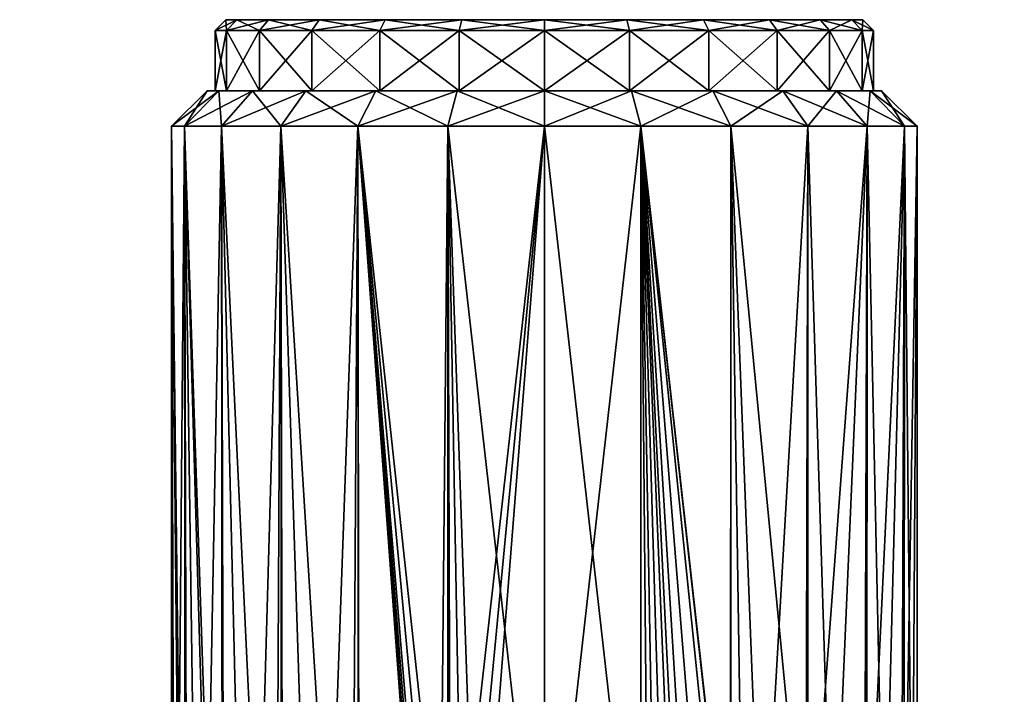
# Model space of a CAD drawing. Extents: x -0.11 to 0.11, y -0.207 to 0.019.
# Tile 233 of 256: x -0.1 to -0.072, y 0 to 0.019. Entities that reach past the tile are written whole.
import ezdxf

# ---------------------------------------------------------------- set-up
doc = ezdxf.new("R2010")
doc.units = 0
doc.layers.add('mesh', color=7, linetype='CONTINUOUS')

msp = doc.modelspace()

# ---------------------------------------------------------------- meshes
at = {"layer": 'mesh'}
mesh = msp.add_polyface(dxfattribs=at)
corners = [(-0.087537, 0.017423, 0.008667), (-0.087596, 0.017423, 0.008887), (-0.089882, 0.017423, 0.00794), (-0.089768, 0.017423, 0.007743), (-0.089768, 0.019123, 0.007743), (-0.091684, 0.019123, 0.006273), (-0.091684, 0.017423, 0.006273), (-0.093154, 0.019123, 0.004357), (-0.093154, 0.017423, 0.004357), (-0.094078, 0.019123, 0.002126), (-0.094078, 0.017423, 0.002126), (-0.094393, 0.019123, -0.000268), (-0.094393, 0.017423, -0.000268), (-0.094078, 0.019123, -0.002662), (-0.094078, 0.017423, -0.002662), (-0.093154, 0.019123, -0.004893), (-0.093154, 0.017423, -0.004893), (-0.091684, 0.019123, -0.006809), (-0.091684, 0.017423, -0.006809), (-0.089768, 0.019123, -0.008279), (-0.089768, 0.017423, -0.008279), (-0.087537, 0.019123, -0.009203), (-0.087537, 0.017423, -0.009203), (-0.089618, 0.019423, 0.007483), (-0.087537, 0.019123, 0.008667), (-0.091472, 0.019423, 0.006061), (-0.092894, 0.019423, 0.004207), (-0.093788, 0.019423, 0.002048), (-0.094093, 0.019423, -0.000268), (-0.093788, 0.019423, -0.002584), (-0.092894, 0.019423, -0.004743), (-0.091472, 0.019423, -0.006597), (-0.089618, 0.019423, -0.008019), (-0.087459, 0.019423, -0.008913), (-0.085143, 0.019423, -0.000268)]
mesh.append_faces([[corners[k] for k in face] for face in [(0, 1, 2, 2), (3, 4, 0, 0), (3, 5, 4, 4), (6, 5, 3, 3), (6, 7, 5, 5), (8, 7, 6, 6), (8, 9, 7, 7), (10, 9, 8, 8), (10, 11, 9, 9), (12, 11, 10, 10), (12, 13, 11, 11), (14, 13, 12, 12), (14, 15, 13, 13), (16, 15, 14, 14), (16, 17, 15, 15), (18, 17, 16, 16), (18, 19, 17, 17), (20, 19, 18, 18), (20, 21, 19, 19), (22, 21, 20, 20), (4, 23, 24, 24), (4, 25, 23, 23), (5, 25, 4, 4), (5, 26, 25, 25), (7, 26, 5, 5), (7, 27, 26, 26), (9, 27, 7, 7), (9, 28, 27, 27), (11, 28, 9, 9), (11, 29, 28, 28), (13, 29, 11, 11), (13, 30, 29, 29), (15, 30, 13, 13), (15, 31, 30, 30), (17, 31, 15, 15), (17, 32, 31, 31), (19, 32, 17, 17), (19, 33, 32, 32), (21, 33, 19, 19), (34, 26, 27, 27), (34, 25, 26, 26), (34, 29, 30, 30), (34, 28, 29, 29), (27, 28, 34, 34), (34, 31, 32, 32), (30, 31, 34, 34)]])
mesh = msp.add_polyface(dxfattribs=at)
corners = [(-0.082431, 0.016423, -0.010388), (-0.080404, 0.017423, -0.008476), (-0.08269, 0.017423, -0.009423), (-0.085143, 0.017423, -0.009518), (-0.082749, 0.017423, -0.009203), (-0.085143, 0.017423, -0.009746), (-0.087537, 0.017423, -0.009203), (-0.087596, 0.017423, -0.009423), (-0.089768, 0.017423, -0.008279), (-0.085143, 0.017423, 0.008982), (-0.087596, 0.017423, 0.008887), (-0.087537, 0.017423, 0.008667), (-0.085143, 0.017423, 0.009209), (-0.082749, 0.017423, 0.008667), (-0.08269, 0.017423, 0.008887), (-0.080518, 0.017423, 0.007743), (-0.082749, 0.019123, 0.008667), (-0.085143, 0.019123, 0.008982), (-0.087537, 0.019123, 0.008667), (-0.089768, 0.019123, 0.007743), (-0.085143, 0.019123, -0.009518), (-0.087537, 0.019123, -0.009203), (-0.082749, 0.019123, -0.009203), (-0.080518, 0.019123, -0.008279), (-0.080518, 0.017423, -0.008279), (-0.082827, 0.019423, 0.008377), (-0.080518, 0.019123, 0.007743), (-0.085143, 0.019423, 0.008682), (-0.087459, 0.019423, 0.008377), (-0.089618, 0.019423, 0.007483), (-0.085143, 0.019423, -0.009218), (-0.087459, 0.019423, -0.008913), (-0.082827, 0.019423, -0.008913), (-0.080668, 0.019423, -0.008019), (-0.085143, 0.019423, -0.000268), (-0.080668, 0.019423, 0.007483), (-0.077392, 0.019423, 0.004207), (-0.078814, 0.019423, 0.006061), (-0.091472, 0.019423, 0.006061), (-0.089618, 0.019423, -0.008019), (-0.078814, 0.019423, -0.006597)]
mesh.append_faces([[corners[k] for k in face] for face in [(0, 1, 2, 2), (3, 2, 4, 4), (3, 5, 2, 2), (6, 5, 3, 3), (6, 7, 5, 5), (8, 7, 6, 6), (9, 10, 11, 11), (9, 12, 10, 10), (13, 12, 9, 9), (13, 14, 12, 12), (15, 14, 13, 13), (13, 16, 15, 15), (13, 17, 16, 16), (9, 17, 13, 13), (9, 18, 17, 17), (11, 18, 9, 9), (11, 19, 18, 18), (6, 20, 21, 21), (3, 20, 6, 6), (3, 22, 20, 20), (4, 22, 3, 3), (4, 23, 22, 22), (24, 23, 4, 4), (16, 25, 26, 26), (16, 27, 25, 25), (17, 27, 16, 16), (17, 28, 27, 27), (18, 28, 17, 17), (18, 29, 28, 28), (21, 30, 31, 31), (20, 30, 21, 21), (20, 32, 30, 30), (22, 32, 20, 20), (22, 33, 32, 32), (23, 33, 22, 22), (34, 35, 25, 25), (36, 37, 34, 34), (34, 28, 29, 29), (34, 27, 28, 28), (25, 27, 34, 34), (29, 38, 34, 34), (34, 39, 31, 31), (34, 32, 33, 33), (34, 30, 32, 32), (31, 30, 34, 34), (33, 40, 34, 34)]])
mesh = msp.add_polyface(dxfattribs=at)
corners = [(-0.077132, 0.017423, 0.004357), (-0.078441, 0.017423, 0.006434), (-0.078602, 0.017423, 0.006273), (-0.076935, 0.017423, 0.004471), (-0.076208, 0.017423, 0.002126), (-0.075988, 0.017423, 0.002185), (-0.077132, 0.017423, -0.004893), (-0.076935, 0.017423, -0.005007), (-0.075988, 0.017423, -0.002721), (-0.078602, 0.017423, -0.006809), (-0.078441, 0.017423, -0.00697), (-0.080518, 0.017423, -0.008279), (-0.080404, 0.017423, -0.008476), (-0.082749, 0.017423, -0.009203), (-0.08269, 0.017423, -0.009423), (-0.080518, 0.017423, 0.007743), (-0.080404, 0.017423, 0.00794), (-0.08269, 0.017423, 0.008887), (-0.077132, 0.019123, 0.004357), (-0.076208, 0.019123, 0.002126), (-0.078602, 0.019123, 0.006273), (-0.080518, 0.019123, 0.007743), (-0.082749, 0.019123, 0.008667), (-0.078602, 0.019123, -0.006809), (-0.080518, 0.019123, -0.008279), (-0.077132, 0.019123, -0.004893), (-0.076208, 0.019123, -0.002662), (-0.076208, 0.017423, -0.002662), (-0.077392, 0.019423, 0.004207), (-0.076498, 0.019423, 0.002048), (-0.078814, 0.019423, 0.006061), (-0.080668, 0.019423, 0.007483), (-0.082827, 0.019423, 0.008377), (-0.078814, 0.019423, -0.006597), (-0.080668, 0.019423, -0.008019), (-0.077392, 0.019423, -0.004743), (-0.076498, 0.019423, -0.002584), (-0.085143, 0.019423, -0.000268), (-0.076193, 0.019423, -0.000268)]
mesh.append_faces([[corners[k] for k in face] for face in [(0, 1, 2, 2), (0, 3, 1, 1), (4, 3, 0, 0), (4, 5, 3, 3), (6, 7, 8, 8), (9, 7, 6, 6), (9, 10, 7, 7), (11, 10, 9, 9), (11, 12, 10, 10), (13, 12, 11, 11), (13, 14, 12, 12), (15, 16, 17, 17), (2, 16, 15, 15), (2, 1, 16, 16), (4, 18, 19, 19), (0, 18, 4, 4), (0, 20, 18, 18), (2, 20, 0, 0), (2, 21, 20, 20), (15, 21, 2, 2), (15, 22, 21, 21), (11, 23, 24, 24), (9, 23, 11, 11), (9, 25, 23, 23), (6, 25, 9, 9), (6, 26, 25, 25), (27, 26, 6, 6), (19, 28, 29, 29), (18, 28, 19, 19), (18, 30, 28, 28), (20, 30, 18, 18), (20, 31, 30, 30), (21, 31, 20, 20), (21, 32, 31, 31), (24, 33, 34, 34), (23, 33, 24, 24), (23, 35, 33, 33), (25, 35, 23, 23), (25, 36, 35, 35), (26, 36, 25, 25), (37, 29, 28, 28), (37, 38, 29, 29), (36, 38, 37, 37), (37, 30, 31, 31), (37, 35, 36, 36), (37, 33, 35, 35)]])
mesh = msp.add_polyface(dxfattribs=at)
corners = [(-0.074803, -0.005672, 0.001422), (-0.075022, 0.016423, 0.002444), (-0.074665, 0.016423, -0.000268), (-0.075104, -0.005729, 0.002419), (-0.075594, -0.005823, 0.004044), (-0.076069, 0.016423, 0.004971), (-0.076141, -0.005873, 0.004926), (-0.077036, -0.005956, 0.00637), (-0.074776, -0.005893, 0.001415), (-0.075988, 0.017423, 0.002185), (-0.076935, 0.017423, 0.004471), (-0.075022, 0.016423, -0.00298), (-0.075988, 0.017423, -0.002721), (-0.076069, 0.016423, -0.005507), (-0.075665, 0.017423, -0.000268), (-0.075893, 0.017423, -0.000268), (-0.076208, 0.017423, 0.002126), (-0.076208, 0.017423, -0.002662), (-0.077132, 0.017423, -0.004893), (-0.076208, 0.019123, 0.002126), (-0.075893, 0.019123, -0.000268), (-0.076208, 0.019123, -0.002662), (-0.076498, 0.019423, 0.002048), (-0.076193, 0.019423, -0.000268), (-0.076498, 0.019423, -0.002584), (-0.066188, -0.005832, 0.033153), (-0.075143, 0, 0.034332), (-0.075143, -0.005832, 0.034332), (-0.066188, 0, 0.033153), (-0.075143, -0.005832, -0.034868), (-0.066188, 0, -0.033689), (-0.066188, -0.005832, -0.033689), (-0.075143, 0, -0.034868), (-0.075143, 0, 0.034732), (-0.066084, -0.006, 0.033539), (-0.075143, -0.006, 0.034732), (-0.066084, 0, 0.033539), (-0.066084, 0, -0.034075), (-0.075143, -0.006, -0.035268), (-0.066084, -0.006, -0.034075), (-0.075143, 0, -0.035268), (-0.076075, -0.005876, -0.005503), (-0.075029, -0.005731, -0.002977), (-0.074665, -0.005575, -0.000268), (-0.074981, -0.005948, -0.002921), (-0.074641, -0.005796, -0.000268)]
mesh.append_faces([[corners[k] for k in face] for face in [(0, 1, 2, 2), (3, 1, 0, 0), (4, 1, 3, 3), (4, 5, 1, 1), (6, 5, 4, 4), (7, 5, 6, 6), (8, 3, 0, 0), (1, 9, 2, 2), (1, 10, 9, 9), (5, 10, 1, 1), (11, 12, 13, 13), (11, 14, 12, 12), (2, 14, 11, 11), (2, 9, 14, 14), (15, 9, 16, 16), (15, 14, 9, 9), (17, 14, 15, 15), (17, 12, 14, 14), (18, 12, 17, 17), (16, 19, 15, 15), (17, 20, 21, 21), (15, 20, 17, 17), (15, 19, 20, 20), (19, 22, 20, 20), (21, 23, 24, 24), (20, 23, 21, 21), (20, 22, 23, 23), (25, 26, 27, 27), (25, 28, 26, 26), (29, 30, 31, 31), (29, 32, 30, 30), (33, 34, 35, 35), (36, 34, 33, 33), (37, 38, 39, 39), (40, 38, 37, 37), (32, 37, 30, 30), (32, 40, 37, 37), (28, 33, 26, 26), (28, 36, 33, 33), (41, 11, 13, 13), (42, 11, 41, 41), (42, 2, 11, 11), (43, 2, 42, 42), (0, 2, 43, 43), (43, 44, 45, 45), (43, 45, 0, 0)]])
mesh = msp.add_polyface(dxfattribs=at)
corners = [(-0.087855, 0.016423, 0.009852), (-0.088094, -0.008016, 0.009785), (-0.090382, 0.016423, 0.008806), (-0.091518, -0.015221, 0.008047), (-0.092552, 0.016423, 0.007141), (-0.093453, -0.015303, 0.006114), (-0.094217, 0.016423, 0.004971), (-0.094195, -0.015352, -0.00549), (-0.094217, 0.016423, -0.005507), (-0.095263, 0.016423, -0.00298), (-0.092712, -0.015267, -0.007513), (-0.092552, 0.016423, -0.007677), (-0.090579, -0.015194, -0.009225), (-0.090382, 0.016423, -0.009342), (-0.089882, 0.017423, 0.00794), (-0.087596, 0.017423, 0.008887), (-0.091845, 0.017423, 0.006434), (-0.093351, 0.017423, 0.004471), (-0.094298, 0.017423, 0.002185), (-0.095263, 0.016423, 0.002444), (-0.09462, 0.017423, -0.000268), (-0.09562, 0.016423, -0.000268), (-0.094298, 0.017423, -0.002721), (-0.093351, 0.017423, -0.005007), (-0.091845, 0.017423, -0.00697), (-0.089882, 0.017423, -0.008476), (-0.087596, 0.017423, -0.009423), (-0.087855, 0.016423, -0.010388), (-0.089768, 0.017423, -0.008279), (-0.091684, 0.017423, -0.006809), (-0.093154, 0.017423, -0.004893), (-0.094078, 0.017423, -0.002662), (-0.094393, 0.017423, -0.000268), (-0.094078, 0.017423, 0.002126), (-0.093154, 0.017423, 0.004357), (-0.091684, 0.017423, 0.006273), (-0.089768, 0.017423, 0.007743), (-0.087537, 0.017423, 0.008667), (-0.087783, -0.007777, -0.010407)]
mesh.append_faces([[corners[k] for k in face] for face in [(0, 1, 2, 2), (3, 4, 2, 2), (5, 6, 4, 4), (7, 8, 9, 9), (10, 11, 8, 8), (12, 13, 11, 11), (0, 14, 15, 15), (2, 14, 0, 0), (2, 16, 14, 14), (4, 16, 2, 2), (4, 17, 16, 16), (6, 17, 4, 4), (6, 18, 17, 17), (19, 18, 6, 6), (19, 20, 18, 18), (21, 20, 19, 19), (21, 22, 20, 20), (9, 22, 21, 21), (9, 23, 22, 22), (8, 23, 9, 9), (8, 24, 23, 23), (11, 24, 8, 8), (11, 25, 24, 24), (13, 25, 11, 11), (13, 26, 25, 25), (27, 26, 13, 13), (28, 25, 26, 26), (29, 25, 28, 28), (29, 24, 25, 25), (30, 24, 29, 29), (30, 23, 24, 24), (31, 23, 30, 30), (31, 22, 23, 23), (32, 22, 31, 31), (32, 20, 22, 22), (33, 20, 32, 32), (33, 18, 20, 20), (34, 18, 33, 33), (34, 17, 18, 18), (35, 17, 34, 34), (35, 16, 17, 17), (36, 16, 35, 35), (36, 14, 16, 16), (37, 14, 36, 36), (13, 38, 27, 27)]])
mesh = msp.add_polyface(dxfattribs=at)
corners = [(-0.081646, -0.007218, -0.010158), (-0.08202, -0.007577, -0.010298), (-0.081553, -0.00734, -0.010162), (-0.082213, -0.007577, -0.010327), (-0.081734, -0.007094, -0.010176), (-0.081468, -0.006891, -0.01008), (-0.082018, -0.007577, 0.009763), (-0.082009, -0.007347, 0.00973), (-0.081917, -0.007453, 0.009711), (-0.082213, -0.007577, 0.009791), (-0.087033, -0.007577, 0.010038), (-0.087421, -0.007628, 0.009959), (-0.085143, 0.016423, 0.010209), (-0.087855, 0.016423, -0.010388), (-0.087033, -0.007577, -0.010574), (-0.085143, -0.007577, -0.010746), (-0.087421, -0.007628, -0.010495), (-0.082431, 0.016423, -0.010388), (-0.085143, 0.016423, -0.010746), (-0.082431, -0.007577, -0.010388), (-0.081287, -0.006772, 0.009474), (-0.082431, 0.016423, 0.009852), (-0.085143, -0.007577, 0.010209), (-0.082431, -0.007577, 0.009852), (-0.085143, 0.017423, 0.009209), (-0.08269, 0.017423, 0.008887), (-0.087596, 0.017423, 0.008887), (-0.087855, 0.016423, 0.009852), (-0.085143, 0.017423, -0.009746), (-0.087596, 0.017423, -0.009423), (-0.08269, 0.017423, -0.009423), (-0.075143, -0.005832, 0.034332), (-0.084098, 0, 0.033153), (-0.084098, -0.005832, 0.033153), (-0.092443, -0.005832, -0.030232), (-0.084098, 0, -0.033689), (-0.084098, -0.005832, -0.033689), (-0.084202, 0, 0.033539), (-0.075143, -0.006, 0.034732), (-0.084202, -0.006, 0.033539), (-0.084202, 0, -0.034075), (-0.092643, -0.006, -0.030579), (-0.084202, -0.006, -0.034075), (-0.092443, 0, -0.030232), (-0.075143, 0, 0.034332), (-0.07975, -0.007577, -0.011268), (-0.081657, -0.007577, -0.010242), (-0.08182, -0.007556, 0.009712), (-0.081208, -0.006923, 0.009459), (-0.07975, -0.007577, 0.010732), (-0.087033, -0.007577, 0.010732), (-0.087855, -0.007832, 0.009852), (-0.088094, -0.008016, 0.009785), (-0.087783, -0.007777, -0.010407)]
mesh.append_faces([[corners[k] for k in face] for face in [(0, 1, 2, 2), (0, 3, 1, 1), (0, 4, 3, 3), (5, 4, 0, 0), (6, 7, 8, 8), (6, 9, 7, 7), (10, 11, 12, 12), (13, 14, 15, 15), (13, 16, 14, 14), (4, 5, 17, 17), (15, 18, 13, 13), (15, 17, 18, 18), (19, 17, 15, 15), (19, 4, 17, 17), (3, 4, 19, 19), (20, 7, 21, 21), (12, 22, 10, 10), (12, 23, 22, 22), (21, 23, 12, 12), (21, 9, 23, 23), (7, 9, 21, 21), (21, 24, 25, 25), (12, 24, 21, 21), (12, 26, 24, 24), (27, 26, 12, 12), (13, 28, 29, 29), (18, 28, 13, 13), (18, 30, 28, 28), (17, 30, 18, 18), (31, 32, 33, 33), (34, 35, 36, 36), (37, 38, 39, 39), (40, 41, 42, 42), (43, 40, 35, 35), (44, 37, 32, 32), (45, 19, 15, 15), (2, 1, 46, 46), (47, 6, 8, 8), (8, 48, 47, 47), (22, 49, 50, 50), (49, 23, 9, 9), (22, 23, 49, 49), (27, 51, 52, 52), (12, 51, 27, 27), (11, 51, 12, 12), (53, 16, 13, 13)]])
mesh = msp.add_polyface(dxfattribs=at)
corners = [(-0.07991, -0.006212, -0.009332), (-0.082431, 0.016423, -0.010388), (-0.080108, -0.006245, -0.009456), (-0.079904, 0.016423, -0.009342), (-0.07903, -0.006064, -0.008778), (-0.080594, -0.006416, -0.009706), (-0.081468, -0.006891, -0.01008), (-0.077036, -0.005956, 0.00637), (-0.077734, 0.016423, 0.007141), (-0.076069, 0.016423, 0.004971), (-0.077792, -0.005997, 0.007079), (-0.07903, -0.006064, 0.008242), (-0.079904, 0.016423, 0.008806), (-0.079551, -0.006118, 0.008592), (-0.082431, 0.016423, 0.009852), (-0.08102, -0.006617, 0.009364), (-0.081287, -0.006772, 0.009474), (-0.077012, -0.006174, 0.006378), (-0.076141, -0.005873, 0.004926), (-0.078441, 0.017423, 0.006434), (-0.076935, 0.017423, 0.004471), (-0.080404, 0.017423, 0.00794), (-0.08269, 0.017423, 0.008887), (-0.080404, 0.017423, -0.008476), (-0.078441, 0.017423, -0.00697), (-0.077734, 0.016423, -0.007677), (-0.076935, 0.017423, -0.005007), (-0.076069, 0.016423, -0.005507), (-0.075988, 0.017423, -0.002721), (-0.075143, -0.005832, 0.034332), (-0.075143, 0, 0.034332), (-0.084098, 0, 0.033153), (-0.084098, -0.005832, -0.033689), (-0.075143, 0, -0.034868), (-0.075143, -0.005832, -0.034868), (-0.084098, 0, -0.033689), (-0.075143, 0, 0.034732), (-0.075143, -0.006, 0.034732), (-0.084202, 0, 0.033539), (-0.075143, 0, -0.035268), (-0.084202, -0.006, -0.034075), (-0.075143, -0.006, -0.035268), (-0.084202, 0, -0.034075), (-0.077737, -0.006, -0.007673), (-0.076075, -0.005876, -0.005503), (-0.079905, -0.006193, 0.008805), (-0.079009, -0.00628, -0.008796), (-0.077675, -0.006216, -0.007651), (-0.076017, -0.006092, -0.005464), (-0.079011, -0.00628, 0.008257)]
mesh.append_faces([[corners[k] for k in face] for face in [(0, 1, 2, 2), (0, 3, 1, 1), (4, 3, 0, 0), (1, 5, 2, 2), (1, 6, 5, 5), (7, 8, 9, 9), (10, 8, 7, 7), (11, 8, 10, 10), (11, 12, 8, 8), (13, 12, 11, 11), (14, 15, 16, 16), (17, 7, 18, 18), (10, 7, 17, 17), (9, 19, 20, 20), (8, 19, 9, 9), (8, 21, 19, 19), (12, 21, 8, 8), (12, 22, 21, 21), (14, 22, 12, 12), (3, 23, 1, 1), (3, 24, 23, 23), (25, 24, 3, 3), (25, 26, 24, 24), (27, 26, 25, 25), (27, 28, 26, 26), (29, 30, 31, 31), (32, 33, 34, 34), (32, 35, 33, 33), (36, 37, 38, 38), (39, 40, 41, 41), (42, 40, 39, 39), (35, 39, 33, 33), (35, 42, 39, 39), (30, 36, 38, 38), (43, 3, 4, 4), (43, 25, 3, 3), (43, 27, 25, 25), (44, 27, 43, 43), (14, 45, 15, 15), (12, 45, 14, 14), (13, 45, 12, 12), (46, 43, 4, 4), (47, 44, 43, 43), (48, 44, 47, 47), (49, 11, 10, 10), (17, 49, 10, 10)]])
mesh = msp.add_polyface(dxfattribs=at)
corners = [(-0.095263, 0.016423, -0.00298), (-0.095238, -0.015459, -0.00297), (-0.09433, -0.01536, -0.005306), (-0.088482, -0.008688, 0.009663), (-0.090382, 0.016423, 0.008806), (-0.088419, -0.008502, 0.009684), (-0.08852, -0.008881, 0.00965), (-0.088332, -0.008327, 0.009712), (-0.088094, -0.008016, 0.009785), (-0.090337, -0.015192, 0.008728), (-0.091518, -0.015221, 0.008047), (-0.092488, -0.015262, 0.007077), (-0.092552, 0.016423, 0.007141), (-0.093453, -0.015303, 0.006114), (-0.094139, -0.015354, 0.004926), (-0.094217, 0.016423, 0.004971), (-0.094822, -0.015404, 0.003744), (-0.095263, 0.016423, 0.002444), (-0.095177, -0.01546, 0.002421), (-0.095531, -0.015516, 0.001099), (-0.09562, 0.016423, -0.000268), (-0.095321, -0.015468, -0.002754), (-0.094195, -0.015352, -0.00549), (-0.092712, -0.015267, -0.007513), (-0.094217, 0.016423, -0.005507), (-0.092535, -0.015261, -0.007655), (-0.092552, 0.016423, -0.007677), (-0.090579, -0.015194, -0.009225), (-0.090372, -0.01519, -0.009322), (-0.090382, 0.016423, -0.009342), (-0.088332, -0.008327, -0.010248), (-0.088094, -0.008016, -0.010321), (-0.088418, -0.008501, -0.01022), (-0.088482, -0.008688, -0.010199), (-0.08852, -0.00888, -0.010186), (-0.088332, -0.008327, -0.011268), (-0.088094, -0.008016, -0.011268), (-0.088094, -0.008016, 0.010732), (-0.088332, -0.008327, 0.010732), (-0.084098, -0.005832, 0.033153), (-0.092443, 0, 0.029696), (-0.092443, -0.005832, 0.029696), (-0.084098, 0, 0.033153), (-0.092443, -0.005832, -0.030232), (-0.092443, 0, -0.030232), (-0.084098, 0, -0.033689), (-0.099609, -0.005832, -0.024734), (-0.092643, 0, 0.030043), (-0.084202, -0.006, 0.033539), (-0.092643, -0.006, 0.030043), (-0.084202, 0, 0.033539), (-0.092643, 0, -0.030579), (-0.092643, -0.006, -0.030579), (-0.084202, 0, -0.034075), (-0.099892, -0.006, -0.025017), (-0.099609, 0, -0.024734), (-0.09562, -0.015605, -0.000268), (-0.087783, -0.007777, -0.010407)]
mesh.append_faces([[corners[k] for k in face] for face in [(0, 1, 2, 2), (3, 4, 5, 5), (3, 6, 4, 4), (4, 7, 5, 5), (4, 8, 7, 7), (9, 4, 6, 6), (10, 4, 9, 9), (11, 12, 10, 10), (13, 12, 11, 11), (14, 15, 13, 13), (16, 15, 14, 14), (16, 17, 15, 15), (18, 17, 16, 16), (19, 17, 18, 18), (19, 20, 17, 17), (20, 1, 0, 0), (20, 21, 1, 1), (22, 0, 2, 2), (23, 24, 22, 22), (25, 26, 23, 23), (27, 26, 25, 25), (28, 29, 27, 27), (29, 30, 31, 31), (32, 30, 29, 29), (29, 33, 32, 32), (29, 34, 33, 33), (28, 34, 29, 29), (31, 35, 36, 36), (30, 35, 31, 31), (7, 37, 38, 38), (8, 37, 7, 7), (39, 40, 41, 41), (39, 42, 40, 40), (43, 44, 45, 45), (46, 44, 43, 43), (47, 48, 49, 49), (50, 48, 47, 47), (51, 52, 53, 53), (51, 54, 52, 52), (44, 51, 53, 53), (55, 51, 44, 44), (42, 47, 40, 40), (42, 50, 47, 47), (56, 20, 19, 19), (56, 21, 20, 20), (29, 31, 57, 57)]])

doc.saveas('drawing.dxf')
